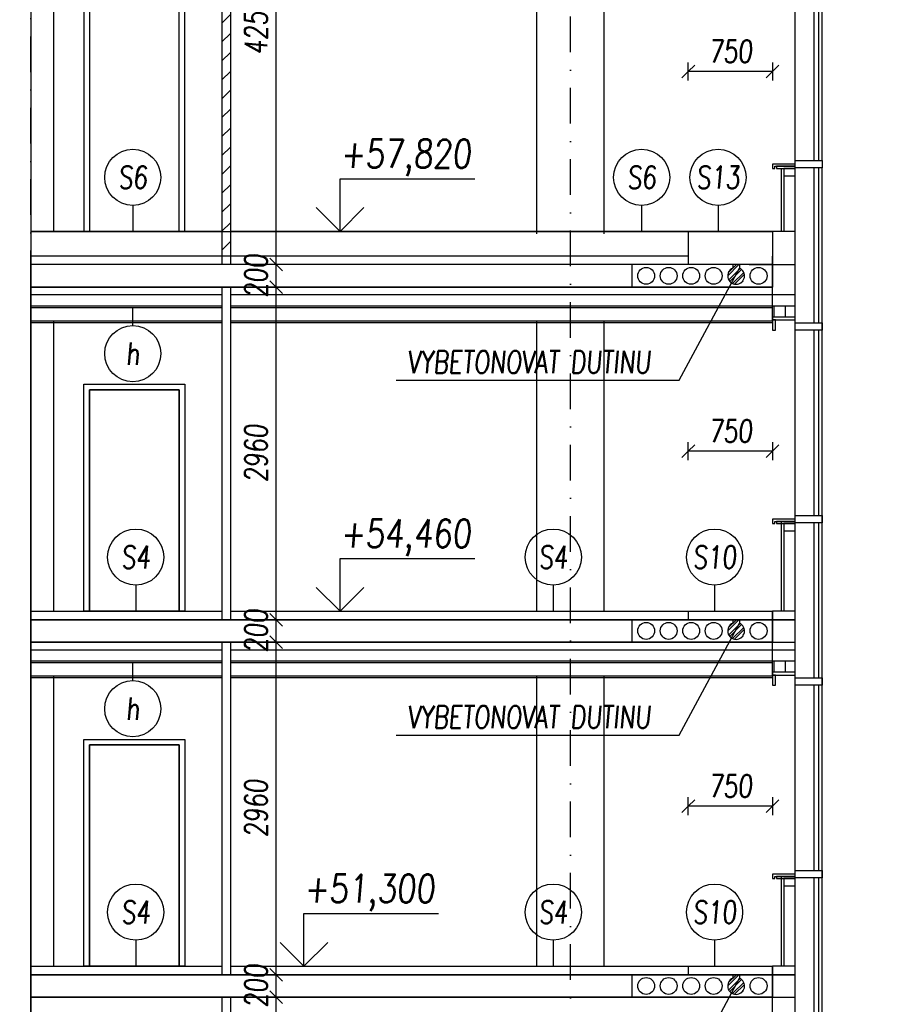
# Model space of a CAD drawing. Header units: millimetres. Extents: x -24606338 to 439687, y 151354 to 480404.
# Tile 80 of 93: x 367538 to 375170, y 238794 to 247557. Entities that reach past the tile are written whole.
import ezdxf
from ezdxf.enums import TextEntityAlignment as Align

# ---------------------------------------------------------------- set-up
doc = ezdxf.new("R2010")
doc.units = ezdxf.units.MM
doc.linetypes.add('ČERCHOVANÁ', pattern=[25.4, 12.7, -6.35, 0, -6.35])
for name, color, linetype in [('DVERE', 4, 'Continuous'), ('KOTY', 7, 'Continuous'), ('KOTY - FASÁDA', 7, 'Continuous'), ('NOVA', 240, 'Continuous'), ('NOVÁ INTERIERY', 240, 'Continuous'), ('OSY', 7, 'Continuous'), ('TENKA', 4, 'Continuous'), ('TLUSTA', 2, 'Continuous'), ('ŽB', 3, 'Continuous')]:
    doc.layers.add(name, color=color, linetype=linetype)
doc.styles.add('CS-ROMANS', font='romans.shx', dxfattribs={"width": 0.75, "oblique": 5})
doc.styles.add('CS-ROMANS_100', font='romans.shx', dxfattribs={"width": 0.75, "oblique": 5, "height": 200})
doc.styles.add('ROMANS', font='romans.shx', dxfattribs={"width": 0.75, "oblique": 5, "height": 200})
doc.dimstyles.new('A_KÓTA_100', dxfattribs={"dimtxt": 200, "dimasz": 4, "dimexe": 100, "dimexo": 1500, "dimgap": 80, "dimtad": 1, "dimdec": 0, "dimdsep": 46, "dimtxsty": 'CS-ROMANS_100', "dimblk": 'KOT_CARA20', "dimcen": 90, "dimse1": 1, "dimse2": 1, "dimclrd": 256, "dimclre": 256, "dimclrt": 256, "dimadec": 0, "dimazin": 0, "dimtfac": 1, "dimtdec": 0, "dimtix": 1, "dimtmove": 2, "dimatfit": 3, "dimldrblk": 'OBLIQUE', "dimfxl": 1, "dimfxlon": 1, "dimtolj": 1, "dimarcsym": 0})

# ---------------------------------------------------------------- blocks, each defined once
blk = doc.blocks.new('VÝŠKOVÁ KÓTA 1')
at = {"ltscale": 0.25}
for p, q in [((0, 3.758), (9.586, 3.758)), ((0, 0), (0, 3.758)), ((0, 0), (-1.697, 1.697)), ((0, 0), (1.697, 1.697))]:
    blk.add_line(p, q, dxfattribs=at)
at = {"style": 'ROMANS', "oblique": 5, "width": 0.8}
blk.add_attdef('VÝŠKA', (0, 4.539), '', height=2, dxfattribs=at)
blk = doc.blocks.new('A$C2F1015B4')
at = {"layer": 'NOVA'}
for points in [[(-440.9, 2502.5), (-200, 2502.5), (-200, 2567.5), (-440.9, 2567.5)], [(0, 2592.5), (-200, 2592.5), (-200, 2617.5), (0, 2617.5)], [(0, 2502.5), (-25, 2502.5), (-25, 2592.5), (0, 2592.5)], [(-440.9, 787.5), (-200, 787.5), (-200, 852.5), (-440.9, 852.5)], [(-200, 820), (0, 820), (0, 780), (-20, 780), (-20, 800), (-200, 800)], [(-200, 800), (-33.5, 800), (-33.5, 780), (-200, 780)], [(-200, 780), (-100, 780), (-100, 715), (-200, 715)], [(0, -75), (-200, -75), (-200, 0), (0, 0)], [(0, -275), (-200, -275), (-200, -75), (0, -75)]]:
    blk.add_lwpolyline(points, close=True, dxfattribs=at)
for points in [[(-440.9, -592.5), (-440.9, 2567.5)], [(-200, -592.5), (-200, 2567.5)], [(-410.9, 852.5), (-410.9, 2502.5)], [(-370.9, 852.5), (-370.9, 2502.5)], [(-75, 800), (-75, 0)], [(-410.9, -592.5), (-410.9, 787.5)], [(-370.9, -592.5), (-370.9, 787.5)], [(-100, 780), (-100, 0)]]:
    blk.add_lwpolyline(points, dxfattribs=at)
blk = doc.blocks.new('KOT_CARA20')
for p, q in [((0, 0), (-14.1, -14.1)), ((0, 20), (0, -20)), ((0, 0), (14.1, 14.1))]:
    blk.add_line(p, q)
blk = doc.blocks.new('*D3288')
at = {"layer": 'Defpoints', "color": 0, "transparency": 16777216}
for p in [(373488.2, 247096), (373488.2, 245672.2), (374238.2, 245672.2)]:
    blk.add_point(p, dxfattribs=at)
at = {"layer": 'KOTY - FASÁDA', "lineweight": -2, "transparency": 16777216}
blk.add_line((374234.2, 247096), (373492.2, 247096), dxfattribs=at)
at = {"layer": 'KOTY - FASÁDA', "lineweight": -2, "transparency": 16777216, "xscale": 4, "yscale": 4, "zscale": 4, "rotation": 180}
blk.add_blockref('KOT_CARA20', (373488.2, 247096), dxfattribs=at)
at = {"layer": 'KOTY - FASÁDA', "lineweight": -2, "transparency": 16777216, "xscale": 4, "yscale": 4, "zscale": 4}
blk.add_blockref('KOT_CARA20', (374238.2, 247096), dxfattribs=at)
at = {"layer": 'KOTY - FASÁDA', "transparency": 16777216, "insert": (373863.2, 247276), "char_height": 200, "attachment_point": 5, "style": 'CS-ROMANS_100'}
blk.add_mtext('\\A1;750', dxfattribs=at)
blk = doc.blocks.new('_OBLIQUE')
at = {"color": 0, "linetype": 'ByBlock', "ltscale": 15}
blk.add_line((-0.5, -0.5), (0.5, 0.5), dxfattribs=at)
blk = doc.blocks.new('*D3289')
at = {"layer": 'Defpoints', "color": 0, "transparency": 16777216}
for p in [(373488.2, 243716), (373488.2, 242292.2), (374238.2, 242292.2)]:
    blk.add_point(p, dxfattribs=at)
at = {"layer": 'KOTY - FASÁDA', "lineweight": -2, "transparency": 16777216}
blk.add_line((374234.2, 243716), (373492.2, 243716), dxfattribs=at)
at = {"layer": 'KOTY - FASÁDA', "lineweight": -2, "transparency": 16777216, "xscale": 4, "yscale": 4, "zscale": 4, "rotation": 180}
blk.add_blockref('KOT_CARA20', (373488.2, 243716), dxfattribs=at)
at = {"layer": 'KOTY - FASÁDA', "lineweight": -2, "transparency": 16777216, "xscale": 4, "yscale": 4, "zscale": 4}
blk.add_blockref('KOT_CARA20', (374238.2, 243716), dxfattribs=at)
at = {"layer": 'KOTY - FASÁDA', "transparency": 16777216, "insert": (373863.2, 243896), "char_height": 200, "attachment_point": 5, "style": 'CS-ROMANS_100'}
blk.add_mtext('\\A1;750', dxfattribs=at)
blk = doc.blocks.new('*D3290')
at = {"layer": 'Defpoints', "color": 0, "transparency": 16777216}
for p in [(373488.2, 240556), (373488.2, 239132.2), (374238.2, 239132.2)]:
    blk.add_point(p, dxfattribs=at)
at = {"layer": 'KOTY - FASÁDA', "lineweight": -2, "transparency": 16777216}
blk.add_line((374234.2, 240556), (373492.2, 240556), dxfattribs=at)
at = {"layer": 'KOTY - FASÁDA', "lineweight": -2, "transparency": 16777216, "xscale": 4, "yscale": 4, "zscale": 4, "rotation": 180}
blk.add_blockref('KOT_CARA20', (373488.2, 240556), dxfattribs=at)
at = {"layer": 'KOTY - FASÁDA', "lineweight": -2, "transparency": 16777216, "xscale": 4, "yscale": 4, "zscale": 4}
blk.add_blockref('KOT_CARA20', (374238.2, 240556), dxfattribs=at)
at = {"layer": 'KOTY - FASÁDA', "transparency": 16777216, "insert": (373863.2, 240736), "char_height": 200, "attachment_point": 5, "style": 'CS-ROMANS_100'}
blk.add_mtext('\\A1;750', dxfattribs=at)
blk = doc.blocks.new('*D3463')
at = {"layer": 'Defpoints', "color": 0, "transparency": 16777216}
for p in [(369821.5, 238857.2), (370314, 238857.2), (370213.6, 235897.2)]:
    blk.add_point(p, dxfattribs=at)
at = {"layer": 'KOTY', "lineweight": -2, "transparency": 16777216}
blk.add_line((369821.5, 235901.2), (369821.5, 238853.2), dxfattribs=at)
at = {"layer": 'KOTY', "lineweight": -2, "transparency": 16777216, "xscale": 4, "yscale": 4, "zscale": 4}
for p, rotation in [((369821.5, 238857.2), 90), ((369821.5, 235897.2), 270)]:
    blk.add_blockref('KOT_CARA20', p, dxfattribs=dict(at, rotation=rotation))
at = {"layer": 'KOTY', "transparency": 16777216, "insert": (369641.5, 237377.2), "char_height": 200, "attachment_point": 5, "rotation": 90, "style": 'CS-ROMANS_100'}
blk.add_mtext('\\A1;2960', dxfattribs=at)
blk = doc.blocks.new('*D3464')
at = {"layer": 'Defpoints', "color": 0, "transparency": 16777216}
for p in [(369821.5, 239057.2), (370328.5, 239057.2), (370314, 238857.2)]:
    blk.add_point(p, dxfattribs=at)
at = {"layer": 'KOTY', "lineweight": -2, "transparency": 16777216}
for p, q in [((369821.5, 239061.2), (369821.5, 239065.2)), ((369821.5, 238857.2), (369821.5, 239057.2)), ((369821.5, 238853.2), (369821.5, 238849.2))]:
    blk.add_line(p, q, dxfattribs=at)
at = {"layer": 'KOTY', "lineweight": -2, "transparency": 16777216, "xscale": 4, "yscale": 4, "zscale": 4}
for p, rotation in [((369821.5, 239057.2), 270), ((369821.5, 238857.2), 90)]:
    blk.add_blockref('KOT_CARA20', p, dxfattribs=dict(at, rotation=rotation))
at = {"layer": 'KOTY', "transparency": 16777216, "insert": (369641.5, 238957.2), "char_height": 200, "attachment_point": 5, "rotation": 90, "style": 'CS-ROMANS_100'}
blk.add_mtext('\\A1;200', dxfattribs=at)
blk = doc.blocks.new('*D3465')
at = {"layer": 'Defpoints', "color": 0, "transparency": 16777216}
for p in [(369821.5, 242017.2), (370568.5, 242017.2), (370328.5, 239057.2)]:
    blk.add_point(p, dxfattribs=at)
at = {"layer": 'KOTY', "lineweight": -2, "transparency": 16777216}
blk.add_line((369821.5, 239061.2), (369821.5, 242013.2), dxfattribs=at)
at = {"layer": 'KOTY', "lineweight": -2, "transparency": 16777216, "xscale": 4, "yscale": 4, "zscale": 4}
for p, rotation in [((369821.5, 242017.2), 90), ((369821.5, 239057.2), 270)]:
    blk.add_blockref('KOT_CARA20', p, dxfattribs=dict(at, rotation=rotation))
at = {"layer": 'KOTY', "transparency": 16777216, "insert": (369641.5, 240537.2), "char_height": 200, "attachment_point": 5, "rotation": 90, "style": 'CS-ROMANS_100'}
blk.add_mtext('\\A1;2960', dxfattribs=at)
blk = doc.blocks.new('*D3466')
at = {"layer": 'Defpoints', "color": 0, "transparency": 16777216}
for p in [(369821.5, 242217.2), (370626.7, 242217.2), (370568.5, 242017.2)]:
    blk.add_point(p, dxfattribs=at)
at = {"layer": 'KOTY', "lineweight": -2, "transparency": 16777216}
for p, q in [((369821.5, 242221.2), (369821.5, 242225.2)), ((369821.5, 242017.2), (369821.5, 242217.2)), ((369821.5, 242013.2), (369821.5, 242009.2))]:
    blk.add_line(p, q, dxfattribs=at)
at = {"layer": 'KOTY', "lineweight": -2, "transparency": 16777216, "xscale": 4, "yscale": 4, "zscale": 4}
for p, rotation in [((369821.5, 242217.2), 270), ((369821.5, 242017.2), 90)]:
    blk.add_blockref('KOT_CARA20', p, dxfattribs=dict(at, rotation=rotation))
at = {"layer": 'KOTY', "transparency": 16777216, "insert": (369641.5, 242117.2), "char_height": 200, "attachment_point": 5, "rotation": 90, "style": 'CS-ROMANS_100'}
blk.add_mtext('\\A1;200', dxfattribs=at)
blk = doc.blocks.new('*D3467')
at = {"layer": 'Defpoints', "color": 0, "transparency": 16777216}
for p in [(369821.5, 245177.2), (370213.6, 245177.2), (370626.7, 242217.2)]:
    blk.add_point(p, dxfattribs=at)
at = {"layer": 'KOTY', "lineweight": -2, "transparency": 16777216}
blk.add_line((369821.5, 242221.2), (369821.5, 245173.2), dxfattribs=at)
at = {"layer": 'KOTY', "lineweight": -2, "transparency": 16777216, "xscale": 4, "yscale": 4, "zscale": 4}
for p, rotation in [((369821.5, 245177.2), 90), ((369821.5, 242217.2), 270)]:
    blk.add_blockref('KOT_CARA20', p, dxfattribs=dict(at, rotation=rotation))
at = {"layer": 'KOTY', "transparency": 16777216, "insert": (369641.5, 243697.2), "char_height": 200, "attachment_point": 5, "rotation": 90, "style": 'CS-ROMANS_100'}
blk.add_mtext('\\A1;2960', dxfattribs=at)
blk = doc.blocks.new('*D3468')
at = {"layer": 'Defpoints', "color": 0, "transparency": 16777216}
for p in [(369821.5, 245377.2), (370213.6, 245377.2), (370213.6, 245177.2)]:
    blk.add_point(p, dxfattribs=at)
at = {"layer": 'KOTY', "lineweight": -2, "transparency": 16777216}
for p, q in [((369821.5, 245381.2), (369821.5, 245385.2)), ((369821.5, 245177.2), (369821.5, 245377.2)), ((369821.5, 245173.2), (369821.5, 245169.2))]:
    blk.add_line(p, q, dxfattribs=at)
at = {"layer": 'KOTY', "lineweight": -2, "transparency": 16777216, "xscale": 4, "yscale": 4, "zscale": 4}
for p, rotation in [((369821.5, 245377.2), 270), ((369821.5, 245177.2), 90)]:
    blk.add_blockref('KOT_CARA20', p, dxfattribs=dict(at, rotation=rotation))
at = {"layer": 'KOTY', "transparency": 16777216, "insert": (369641.5, 245277.2), "char_height": 200, "attachment_point": 5, "rotation": 90, "style": 'CS-ROMANS_100'}
blk.add_mtext('\\A1;200', dxfattribs=at)
blk = doc.blocks.new('*D3469')
at = {"layer": 'Defpoints', "color": 0, "transparency": 16777216}
for p in [(369821.5, 249627.2), (370213.6, 249627.2), (370213.6, 245377.2)]:
    blk.add_point(p, dxfattribs=at)
at = {"layer": 'KOTY', "lineweight": -2, "transparency": 16777216}
blk.add_line((369821.5, 245381.2), (369821.5, 249623.2), dxfattribs=at)
at = {"layer": 'KOTY', "lineweight": -2, "transparency": 16777216, "xscale": 4, "yscale": 4, "zscale": 4}
for p, rotation in [((369821.5, 249627.2), 90), ((369821.5, 245377.2), 270)]:
    blk.add_blockref('KOT_CARA20', p, dxfattribs=dict(at, rotation=rotation))
at = {"layer": 'KOTY', "transparency": 16777216, "insert": (369641.5, 247502.2), "char_height": 200, "attachment_point": 5, "rotation": 90, "style": 'CS-ROMANS_100'}
blk.add_mtext('\\A1;4250', dxfattribs=at)
blk = doc.blocks.new('*D3475')
at = {"layer": 'Defpoints', "color": 0, "transparency": 16777216}
for p in [(374689.2, 250657.2), (378819.8, 250657.2), (374558.7, 191074.7)]:
    blk.add_point(p, dxfattribs=at)
at = {"layer": 'KOTY', "lineweight": -2, "transparency": 16777216}
blk.add_line((378819.8, 191078.7), (378819.8, 250653.2), dxfattribs=at)
at = {"layer": 'KOTY', "lineweight": -2, "transparency": 16777216, "xscale": 4, "yscale": 4, "zscale": 4}
for p, rotation in [((378819.8, 250657.2), 90), ((378819.8, 191074.7), 270)]:
    blk.add_blockref('KOT_CARA20', p, dxfattribs=dict(at, rotation=rotation))
at = {"layer": 'KOTY', "transparency": 16777216, "insert": (378639.8, 220865.9), "char_height": 200, "attachment_point": 5, "rotation": 90, "style": 'CS-ROMANS_100'}
blk.add_mtext('\\A1;59583', dxfattribs=at)
blk = doc.blocks.new('*D3477')
at = {"layer": 'Defpoints', "color": 0, "transparency": 16777216}
for p in [(369096.3, 253725.2), (376427, 186462.2), (379425.5, 186462.2)]:
    blk.add_point(p, dxfattribs=at)
at = {"layer": 'KOTY', "lineweight": -2, "transparency": 16777216}
blk.add_line((379425.5, 253721.2), (379425.5, 186466.2), dxfattribs=at)
at = {"layer": 'KOTY', "lineweight": -2, "transparency": 16777216, "xscale": 4, "yscale": 4, "zscale": 4}
for p, rotation in [((379425.5, 253725.2), 90), ((379425.5, 186462.2), 270)]:
    blk.add_blockref('KOT_CARA20', p, dxfattribs=dict(at, rotation=rotation))
at = {"layer": 'KOTY', "transparency": 16777216, "insert": (379245.5, 220093.7), "char_height": 200, "attachment_point": 5, "rotation": 90, "style": 'CS-ROMANS_100'}
blk.add_mtext('\\A1;67263', dxfattribs=at)

msp = doc.modelspace()

# ---------------------------------------------------------------- hatches: boundary and pattern name
at = {"layer": 'NOVA'}
h = msp.add_hatch(dxfattribs=at)
h.set_pattern_fill('ANSI32', color=256, scale=5)
h.set_pattern_definition([(45, (246986.39, -30332.43), (-33.6759605, 33.6759605), []), (45, (247008.84, -30332.43), (-33.6759605, 33.6759605), [])])
h.paths.add_polyline_path([(373943.246, 245345.896, -1.08667676), (373872.296, 245214.323)])
h.paths.add_polyline_path([(373883.246, 245345.896), (373883.246, 245377.158), (373943.246, 245377.158), (373943.246, 245345.896), (373872.296, 245214.323, -0.59688434)])
h = msp.add_hatch(dxfattribs=at)
h.set_pattern_fill('ANSI32', color=256, scale=5)
h.set_pattern_definition([(45, (246986.39, -33492.43), (-33.6759605, 33.6759605), []), (45, (247008.84, -33492.43), (-33.6759605, 33.6759605), [])])
h.paths.add_polyline_path([(373943.246, 242185.896, -1.08667676), (373872.296, 242054.323)])
h.paths.add_polyline_path([(373883.246, 242185.896), (373883.246, 242217.158), (373943.246, 242217.158), (373943.246, 242185.896), (373872.296, 242054.323, -0.59688434)])
h = msp.add_hatch(dxfattribs=at)
h.set_pattern_fill('ANSI32', color=256, scale=5)
h.set_pattern_definition([(45, (246986.39, -36652.43), (-33.6759605, 33.6759605), []), (45, (247008.84, -36652.43), (-33.6759605, 33.6759605), [])])
h.paths.add_polyline_path([(373943.246, 239025.896, -1.08667676), (373872.296, 238894.323)])
h.paths.add_polyline_path([(373883.246, 239025.896), (373883.246, 239057.158), (373943.246, 239057.158), (373943.246, 239025.896), (373872.296, 238894.323, -0.59688434)])
at = {"layer": 'NOVÁ INTERIERY', "true_color": 0xf00000}
h = msp.add_hatch(dxfattribs=at)
h.set_pattern_fill('SACNCR', color=1, scale=50)
h.set_pattern_definition([(45, (9165, 9e-11), (-84.1899, 84.1899), []), (45, (9249.19, 9e-11), (-84.1899, 84.1899), [0, -119.0625])])
h.paths.add_polyline_path([(369413.246, 249627.158), (369338.246, 249627.158), (369338.246, 245452.158), (369413.246, 245452.158)])

# ---------------------------------------------------------------- linework, layer by layer
at = {"layer": 'DVERE'}
for points in [[(369008.246, 242292.158), (368108.246, 242292.158), (368108.246, 244312.158), (369008.246, 244312.158)], [(368958.246, 242292.158), (368158.246, 242292.158), (368158.246, 244262.158), (368958.246, 244262.158)], [(369008.246, 239132.158), (368108.246, 239132.158), (368108.246, 241152.158), (369008.246, 241152.158)], [(369008.246, 239132.158), (368108.246, 239132.158), (368108.246, 241152.158), (369008.246, 241152.158)], [(368958.246, 239132.158), (368158.246, 239132.158), (368158.246, 241102.158), (368958.246, 241102.158)], [(368958.246, 239132.158), (368158.246, 239132.158), (368158.246, 241102.158), (368958.246, 241102.158)]]:
    msp.add_lwpolyline(points, close=True, dxfattribs=at)
at = {"layer": 'KOTY'}
for p, q in [((368544.475, 245904.118), (368544.475, 245672.158)), ((373072.793, 245904.118), (373072.793, 245672.158)), ((373752.365, 245904.118), (373752.365, 245672.158)), ((368544.475, 244834.9), (368544.475, 244992.158)), ((368570.482, 242524.118), (368570.482, 242292.158)), ((372286.06, 242524.118), (372286.06, 242292.158)), ((373721.548, 242524.118), (373721.548, 242292.158)), ((368544.475, 241674.9), (368544.475, 241832.158)), ((368570.482, 239364.118), (368570.482, 239132.158)), ((372286.06, 239364.118), (372286.06, 239132.158)), ((373721.548, 239364.118), (373721.548, 239132.158))]:
    msp.add_line(p, q, dxfattribs=at)
at = {"layer": 'KOTY', "linetype": 'ByBlock'}
for p, q in [((370066.953, 242292.158), (371384.048, 242292.158)), ((369743.979, 239132.158), (371061.074, 239132.158))]:
    msp.add_line(p, q, dxfattribs=at)
at = {"layer": 'KOTY', "ltscale": 20}
for centre in [(368544.475, 246154.118), (373072.793, 246154.118), (373752.365, 246154.118), (368544.475, 244584.9), (368570.482, 242774.118), (372286.06, 242774.118), (373721.548, 242774.118), (368544.475, 241424.9), (368570.482, 239614.118), (372286.06, 239614.118), (373721.548, 239614.118)]:
    msp.add_circle(centre, 250, dxfattribs=at)
at = {"layer": 'KOTY - FASÁDA'}
for p, q in [((373405.883, 244349.379), (373943.246, 245345.896)), ((370886.877, 244349.379), (373405.883, 244349.379)), ((373405.883, 241189.379), (373943.246, 242185.896)), ((370886.877, 241189.379), (373405.883, 241189.379)), ((373405.883, 238029.379), (373943.246, 239025.896))]:
    msp.add_line(p, q, dxfattribs=at)
at = {"layer": 'NOVA'}
for p, q in [((373883.246, 245377.158), (373883.246, 245345.896)), ((373943.246, 245377.158), (373883.246, 245377.158)), ((373943.246, 245377.158), (373943.246, 245345.896)), ((374143.246, 245377.158), (374438.246, 245377.158)), ((374238.246, 245377.158), (374238.246, 245177.158)), ((373883.246, 242217.158), (373883.246, 242185.896)), ((373943.246, 242217.158), (373883.246, 242217.158)), ((373943.246, 242217.158), (374238.246, 242217.158)), ((373943.246, 242217.158), (373943.246, 242185.896)), ((374238.246, 242217.158), (374238.246, 242017.158)), ((373883.246, 239057.158), (373883.246, 239025.896)), ((373943.246, 239057.158), (373883.246, 239057.158)), ((373883.246, 239057.158), (373883.246, 239025.896)), ((373943.246, 239057.158), (373883.246, 239057.158)), ((373943.246, 239057.158), (374238.246, 239057.158)), ((373943.246, 239057.158), (373943.246, 239025.896)), ((373943.246, 239057.158), (373943.246, 239025.896)), ((374238.246, 239057.158), (374238.246, 238857.158))]:
    msp.add_line(p, q, dxfattribs=at)
for points in [[(374438.246, 246304.658), (374438.246, 250612.158)], [(374679.19, 246304.658), (374679.19, 250612.158)], [(374609.19, 246304.658), (374609.19, 248794.658)], [(374649.19, 246304.658), (374649.19, 248794.658)], [(374313.246, 246232.158), (374313.246, 245672.158)], [(374338.246, 246232.158), (374338.246, 245672.158)], [(374438.246, 244859.658), (374438.246, 246239.658)], [(374609.19, 244859.658), (374609.19, 246239.658)], [(374649.19, 244859.658), (374649.19, 246239.658)], [(374679.19, 244859.658), (374679.19, 246239.658)], [(374028.246, 245377.158), (374238.246, 245377.158), (374238.246, 245177.158), (374028.246, 245177.158)], [(374028.246, 242217.158), (374238.246, 242217.158), (374238.246, 242017.158), (374028.246, 242017.158)], [(374028.246, 239057.158), (374238.246, 239057.158), (374238.246, 238857.158), (374028.246, 238857.158)]]:
    msp.add_lwpolyline(points, dxfattribs=at)
for points in [[(374438.246, 246272.158), (374238.246, 246272.158), (374238.246, 246232.158), (374258.246, 246232.158), (374258.246, 246252.158), (374438.246, 246252.158)], [(374438.246, 246252.158), (374271.746, 246252.158), (374271.746, 246232.158), (374438.246, 246232.158)], [(374679.19, 246239.658), (374438.246, 246239.658), (374438.246, 246304.658), (374679.19, 246304.658)], [(374438.246, 246232.158), (374338.246, 246232.158), (374338.246, 246167.158), (374438.246, 246167.158)], [(374238.246, 245377.158), (373488.246, 245377.158), (373488.246, 245672.158), (374238.246, 245672.158)], [(374238.246, 245377.158), (374438.246, 245377.158), (374438.246, 245672.158), (374238.246, 245672.158)], [(374238.246, 242217.158), (373488.246, 242217.158), (373488.246, 242292.158), (374238.246, 242292.158)], [(374238.246, 239057.158), (373488.246, 239057.158), (373488.246, 239132.158), (374238.246, 239132.158)]]:
    msp.add_lwpolyline(points, close=True, dxfattribs=at)
for centre in [(373913.246, 245277.158), (373913.246, 242117.158), (373913.246, 238957.158)]:
    msp.add_arc(centre, 75, 113.5781785, 66.4218215, dxfattribs=at)
at = {"layer": 'NOVÁ INTERIERY'}
for p, q in [((367638.246, 245672.158), (373488.246, 245672.158)), ((374238.246, 244909.658), (374238.246, 244992.158)), ((374253.246, 244909.658), (374253.246, 245007.158)), ((374353.246, 244909.658), (374353.246, 245007.158)), ((374238.246, 241749.658), (374238.246, 241832.158)), ((374253.246, 241749.658), (374253.246, 241847.158)), ((374353.246, 241749.658), (374353.246, 241847.158))]:
    msp.add_line(p, q, dxfattribs=at)
for points in [[(369338.246, 249627.158), (369338.246, 245377.158)], [(369413.246, 249627.158), (369413.246, 245377.158)], [(369338.246, 245107.158), (367638.246, 245107.158)], [(374438.246, 245107.158), (369413.246, 245107.158)], [(369338.246, 245007.158), (367638.246, 245007.158)], [(369338.246, 244992.158), (367638.246, 244992.158)], [(374438.246, 245007.158), (369413.246, 245007.158)], [(374238.246, 244992.158), (369413.246, 244992.158)], [(369338.246, 241947.158), (367638.246, 241947.158)], [(374438.246, 241947.158), (369413.246, 241947.158)], [(369338.246, 241847.158), (367638.246, 241847.158)], [(369338.246, 241832.158), (367638.246, 241832.158)], [(374438.246, 241847.158), (369413.246, 241847.158)], [(374238.246, 241832.158), (369413.246, 241832.158)]]:
    msp.add_lwpolyline(points, dxfattribs=at)
for points in [[(368108.246, 245672.158), (369008.246, 245672.158), (369008.246, 247872.158), (368108.246, 247872.158)], [(368158.246, 245672.158), (368958.246, 245672.158), (368958.246, 247822.158), (368158.246, 247822.158)], [(368108.246, 244312.158), (369008.246, 244312.158), (369008.246, 242292.158), (368108.246, 242292.158)], [(368158.246, 242292.158), (368958.246, 242292.158), (368958.246, 244262.158), (368158.246, 244262.158)], [(368108.246, 241152.158), (369008.246, 241152.158), (369008.246, 239132.158), (368108.246, 239132.158)], [(368158.246, 239132.158), (368958.246, 239132.158), (368958.246, 241102.158), (368158.246, 241102.158)]]:
    msp.add_lwpolyline(points, close=True, dxfattribs=at)
at = {"layer": 'OSY', "linetype": 'ČERCHOVANÁ', "ltscale": 25}
for points in [[(367638.246, 174688.935), (367638.246, 251607.158)], [(372438.246, 182487.158), (372438.246, 251607.158)]]:
    msp.add_lwpolyline(points, dxfattribs=at)
at = {"layer": 'TENKA'}
for p, q in [((372988.246, 245177.158), (372988.246, 245377.158)), ((367638.246, 244862.158), (369338.246, 244862.158)), ((369413.246, 244862.158), (374238.246, 244862.158)), ((372988.246, 242017.158), (372988.246, 242217.158)), ((367638.246, 241702.158), (369338.246, 241702.158)), ((369413.246, 241702.158), (374238.246, 241702.158)), ((372988.246, 238857.158), (372988.246, 239057.158))]:
    msp.add_line(p, q, dxfattribs=at)
for points in [[(367838.246, 249327.158), (367838.246, 245672.158)], [(372138.246, 248672.158), (372138.246, 245652.158)], [(372738.246, 245652.158), (372738.246, 248672.158)], [(374238.246, 245377.158), (367638.246, 245377.158)], [(369413.246, 244877.158), (374238.246, 244877.158), (374238.246, 245177.158), (367638.246, 245177.158), (367638.246, 244877.158), (369338.246, 244877.158)], [(367838.246, 244877.158), (367838.246, 242292.158)], [(372138.246, 244877.158), (372138.246, 242292.158)], [(372738.246, 242292.158), (372738.246, 244877.158)], [(367638.246, 242217.158), (374238.246, 242217.158)], [(369413.246, 241717.158), (374238.246, 241717.158), (374238.246, 242017.158), (367638.246, 242017.158), (367638.246, 241717.158), (369338.246, 241717.158)], [(367838.246, 241717.158), (367838.246, 239132.158)], [(372138.246, 241717.158), (372138.246, 239132.158)], [(372738.246, 239132.158), (372738.246, 241717.158)], [(367638.246, 239057.158), (374238.246, 239057.158)], [(369413.246, 238557.158), (374238.246, 238557.158), (374238.246, 238857.158), (367638.246, 238857.158), (367638.246, 238557.158), (369338.246, 238557.158)]]:
    msp.add_lwpolyline(points, dxfattribs=at)
for centre in [(373113.246, 245277.158), (373313.246, 245277.158), (373513.246, 245277.158), (373713.246, 245277.158), (374113.246, 245277.158), (373113.246, 242117.158), (373313.246, 242117.158), (373513.246, 242117.158), (373713.246, 242117.158), (374113.246, 242117.158), (373113.246, 238957.158), (373313.246, 238957.158), (373513.246, 238957.158), (373713.246, 238957.158), (374113.246, 238957.158)]:
    msp.add_circle(centre, 75, dxfattribs=at)
at = {"layer": 'TLUSTA'}
for points in [[(369338.246, 245672.158), (367638.246, 245672.158)], [(374238.246, 245672.158), (369413.246, 245672.158)], [(373488.246, 245452.158), (367638.246, 245452.158)], [(374238.246, 245177.158), (374238.246, 245452.158)], [(374238.246, 245177.158), (374238.246, 245452.158)], [(374238.246, 245177.158), (374238.246, 245452.158)], [(367638.246, 245177.158), (367638.246, 179112.158)], [(367638.246, 245177.158), (374238.246, 245177.158)], [(369338.246, 245177.158), (369338.246, 242217.158)], [(369413.246, 245177.158), (369413.246, 242217.158)], [(367638.246, 242292.158), (369338.246, 242292.158)], [(369413.246, 242292.158), (374238.246, 242292.158)], [(374238.246, 242017.158), (374238.246, 242292.158)], [(374238.246, 242017.158), (374238.246, 242292.158)], [(374238.246, 242017.158), (374238.246, 242292.158)], [(374238.246, 242017.158), (374238.246, 242292.158)], [(367638.246, 242017.158), (374238.246, 242017.158)], [(369338.246, 242017.158), (369338.246, 239057.158)], [(369413.246, 242017.158), (369413.246, 239057.158)], [(367638.246, 239132.158), (369338.246, 239132.158)], [(369413.246, 239132.158), (374238.246, 239132.158)], [(374238.246, 238857.158), (374238.246, 239132.158)], [(374238.246, 238857.158), (374238.246, 239132.158)], [(374238.246, 238857.158), (374238.246, 239132.158)], [(374238.246, 238857.158), (374238.246, 239132.158)], [(374238.246, 238857.158), (374238.246, 239132.158)], [(367638.246, 238857.158), (374238.246, 238857.158)], [(369338.246, 238857.158), (369338.246, 235897.158)], [(369413.246, 238857.158), (369413.246, 235897.158)]]:
    msp.add_lwpolyline(points, dxfattribs=at)
at = {"layer": 'ŽB'}
for points in [[(367438.246, 245237.158), (367438.246, 249627.158), (367638.246, 249627.158), (367638.246, 245237.158)], [(367638.246, 245237.158), (367638.246, 245377.158)], [(367438.246, 245237.158), (367438.246, 179302.158), (367638.246, 179302.158), (367638.246, 245237.158)]]:
    msp.add_lwpolyline(points, dxfattribs=at)
for points in [[(367638.246, 245177.158), (374238.246, 245177.158), (374238.246, 245377.158), (367638.246, 245377.158)], [(367638.246, 242017.158), (374238.246, 242017.158), (374238.246, 242217.158), (367638.246, 242217.158)], [(367638.246, 238857.158), (374238.246, 238857.158), (374238.246, 239057.158), (367638.246, 239057.158)]]:
    msp.add_lwpolyline(points, close=True, dxfattribs=at)

# ---------------------------------------------------------------- block references
at = {"layer": 'KOTY', "xscale": 125, "yscale": 125, "zscale": 125}
for p, values in [((370389.927, 245672.158), {'VÝŠKA': '+57,820'}), ((370389.927, 242292.158), {'VÝŠKA': '+54,460'}), ((370066.953, 239132.158), {'VÝŠKA': '+51,300'})]:
    msp.add_blockref('VÝŠKOVÁ KÓTA 1', p, dxfattribs=at).add_auto_attribs(values)
at = {"layer": 'NOVA', "xscale": -1}
for p in [(374238.246, 242292.158), (374238.246, 239132.158)]:
    msp.add_blockref('A$C2F1015B4', p, dxfattribs=at)

# ---------------------------------------------------------------- texts
at = {"layer": 'KOTY', "ltscale": 20, "style": 'CS-ROMANS', "oblique": 5, "width": 0.75}
for s, p in [('S6', (368544.475, 246154.118)), ('S6', (373072.793, 246154.118)), ('S13', (373752.365, 246154.118)), ('h', (368544.475, 244584.9)), ('S4', (368570.482, 242774.118)), ('S4', (372286.06, 242774.118)), ('S10', (373721.548, 242774.118)), ('h', (368544.475, 241424.9)), ('S4', (368570.482, 239614.118)), ('S4', (372286.06, 239614.118)), ('S10', (373721.548, 239614.118))]:
    msp.add_text(s, height=200, dxfattribs=at).set_placement(p, align=Align.MIDDLE)
at = {"layer": 'KOTY - FASÁDA', "ltscale": 15, "style": 'CS-ROMANS', "oblique": 5, "width": 0.75}
for p in [(370986.222, 244410.228), (370986.222, 241250.228)]:
    msp.add_text('VYBETONOVAT DUTINU ', height=200, dxfattribs=at).set_placement(p)

# ---------------------------------------------------------------- dimensions: what is measured, and where the dimension line sits
at = {"layer": 'KOTY'}
for base, p1, p2, picture, middle in [((379425.544, 186462.158), (369096.282, 253725.158), (376427.033, 186462.158), '*D3477', (379245.544, 220093.658)), ((378819.773283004, 250657.157598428), (374558.717866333, 191074.657583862), (374689.189890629, 250657.157598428), '*D3475', (378639.773283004, 220865.907591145)), ((369821.499, 249627.158), (370213.584, 245377.158), (370213.584, 249627.158), '*D3469', (369641.499, 247502.158)), ((369821.499, 245377.158), (370213.584, 245177.158), (370213.584, 245377.158), '*D3468', (369641.499, 245277.158)), ((369821.499, 245177.158), (370626.674, 242217.158), (370213.584, 245177.158), '*D3467', (369641.499, 243697.158)), ((369821.499, 242217.158), (370568.463, 242017.158), (370626.674, 242217.158), '*D3466', (369641.499, 242117.158)), ((369821.499, 242017.158), (370328.542, 239057.158), (370568.463, 242017.158), '*D3465', (369641.499, 240537.158)), ((369821.499, 239057.158), (370313.989, 238857.158), (370328.542, 239057.158), '*D3464', (369641.499, 238957.158)), ((369821.499, 238857.158), (370213.584, 235897.158), (370313.989, 238857.158), '*D3463', (369641.499, 237377.158))]:
    dim = msp.add_linear_dim(base=base, p1=p1, p2=p2, angle=90, dimstyle='A_KÓTA_100', dxfattribs=at)
    dim.commit()
    dim.dimension.update_dxf_attribs({"geometry": picture, "text_midpoint": middle})
at = {"layer": 'KOTY - FASÁDA'}
for base, p1, p2, picture, middle in [((373488.246, 247096.048), (374238.246, 245672.158), (373488.246, 245672.158), '*D3288', (373863.246, 247276.048)), ((373488.246, 243716.048), (374238.246, 242292.158), (373488.246, 242292.158), '*D3289', (373863.246, 243896.048)), ((373488.246, 240556.048), (374238.246, 239132.158), (373488.246, 239132.158), '*D3290', (373863.246, 240736.048))]:
    dim = msp.add_linear_dim(base=base, p1=p1, p2=p2, angle=180, dimstyle='A_KÓTA_100', dxfattribs=at)
    dim.commit()
    dim.dimension.update_dxf_attribs({"geometry": picture, "text_midpoint": middle})

doc.saveas('drawing.dxf')
